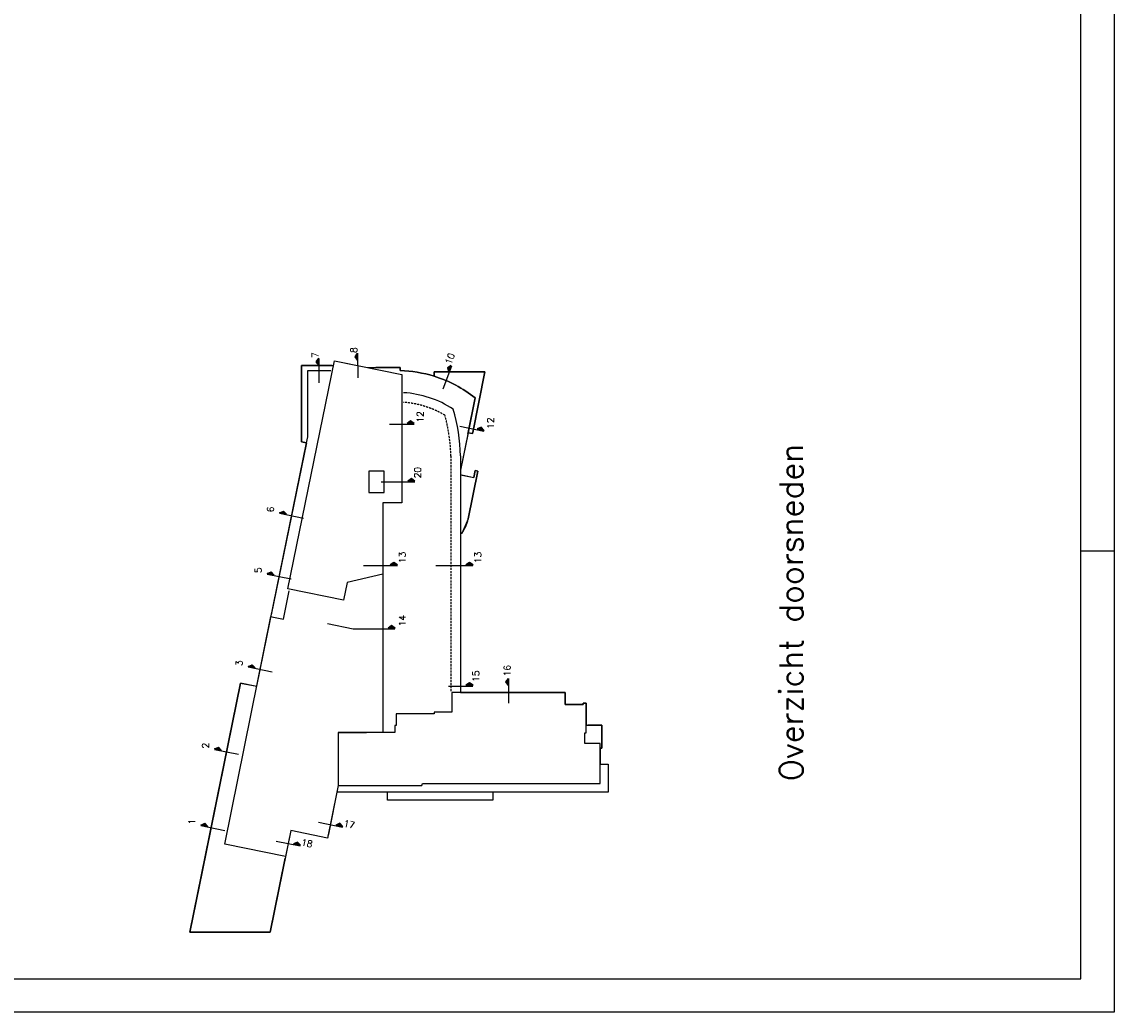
# Model space of a CAD drawing. Extents: x -101594 to 410648, y -2831 to 169921.
# Tile 4 of 31: x -50414 to -17494, y -2831 to 27029. Entities that reach past the tile are written whole.
import ezdxf

# ---------------------------------------------------------------- set-up
doc = ezdxf.new("R2010")
doc.units = 0
doc.header["$LTSCALE"] = 50
doc.header["$MEASUREMENT"] = 0
doc.linetypes.add('HIDDEN', pattern=[9.375, 6.25, -3.125])
doc.layers.get('0').update_dxf_attribs({"linetype": 'CONTINUOUS'})
for name, color, linetype in [('_OMTREKSCHADUW', 2, 'CONTINUOUS'), ('_OMTREKTOT', 2, 'CONTINUOUS'), ('A--L21--', 3, 'CONTINUOUS'), ('A--L27A010_OPPERVL-DAK2E', 1, 'CONTINUOUS'), ('A--L27A1_DAKEN', 1, 'CONTINUOUS'), ('A--L27A2_DAKEN', 2, 'CONTINUOUS'), ('A--L27A4_DAKEN', 4, 'CONTINUOUS'), ('A--L27A8_DAKEN', 8, 'CONTINUOUS'), ('A--L27AC1_DAKEN', 1, 'HIDDEN'), ('A--T01A-70_TEKST', 5, 'CONTINUOUS'), ('AL$8-A3-_DOORSNEDE', 3, 'CONTINUOUS'), ('AT$1A-25_TEKST', 2, 'CONTINUOUS'), ('X--L$2A-_KADER', 7, 'CONTINUOUS')]:
    doc.layers.add(name, color=color, linetype=linetype)
doc.styles.add('HIEMSTRA', font='romans.shx')

# ---------------------------------------------------------------- blocks, each defined once
blk = doc.blocks.new('KAD_A0')
at = {"layer": 'X--L$2A-_KADER', "color": 1}
blk.add_line((-1040, -10), (-1040, 0), dxfattribs=at)
blk.add_lwpolyline([(-1179, -10), (-1179, 831), (10, 831), (10, -10)], close=True, dxfattribs=at)
at = {"layer": 'X--L$2A-_KADER', "color": 4}
blk.add_lwpolyline([(-1169, 0), (0, 0), (0, 821), (-1169, 821)], close=True, dxfattribs=at)
blk = doc.blocks.new('9403PLGR')
at = {"layer": '_OMTREKSCHADUW', "linetype": 'Continuous'}
blk.add_line((-6743, 80115), (-44302, 87791), dxfattribs=at)
at = {"layer": '_OMTREKTOT', "linetype": 'Continuous'}
blk.add_lwpolyline([(40148, 43296), (30852, 45190), (30852, 45190), (30981, 45827), (25365, 46971), (24669, 46971), (24260, 44962), (25290, 44752), (25211, 44360), (18010, 45827), (15810, 46771), (15810, 46971), (-8147, 46971), (-8147, 31233), (-9982, 31233), (-9982, 28513), (-9762, 28513), (-9762, 28073), (-13112, 28073), (-13113, 25672), (-16564, 25672), (-16564, 25920), (-18983, 25920), (-18983, 24758), (-23207, 24758), (-23207, 42123), (-24427, 42123), (-24427, 57963), (-23207, 57963), (-23207, 65600), (-30131, 67010), (-28999, 72568), (-44318, 75689), (-44302, 87791), (-6743, 80115), (-7236, 77689), (29480, 70198), (29632, 70943), (41106, 70943), (41106, 66125), (41838, 65976), (40828, 61019), (40828, 56087), (40351, 56085, -0.0687409), (39517, 50979), (40148, 50979)], format="xyb", close=True, dxfattribs=at)
at = {"layer": 'A--L21--'}
blk.add_lwpolyline([(13837, 58704), (-14183, 58704), (-14183, 65396), (-22207, 65396), (-29521, 66886, -0.0117907), (-30127, 67027), (-28999, 72568), (-32887, 73360), (-31020, 82522), (3275, 75554), (3191, 75145), (3191, 75145), (2891, 73675), (7150, 72811)], format="xyb", dxfattribs=at)
blk.add_lwpolyline([(13837, 58704), (-14183, 58704), (-14183, 65396), (-22207, 65396), (-29521, 66886, -0.0117907), (-30127, 67027), (-28999, 72568), (-32887, 73360), (-31020, 82522), (3275, 75554), (3191, 75145), (3191, 75145), (2891, 73675), (7150, 72811)], format="xyb", dxfattribs=at)
at = {"layer": 'A--L27A010_OPPERVL-DAK2E'}
blk.add_lwpolyline([(-22207, 65396), (-22207, 52803), (-21912, 52723), (-21912, 25920), (-15862, 25920), (-15862, 28263), (-14272, 28263), (-14272, 28073), (-9762, 28073), (-9762, 28513), (-9982, 28513), (-9982, 31233), (-8147, 31233), (-8147, 48268), (-11132, 48268), (-11132, 50968), (-11402, 50968), (-11402, 56693), (-13157, 56693), (-13157, 56893), (-14183, 56893), (-14183, 65396), (-14183, 61129), (-14183, 65396), (-22207, 65396), (-22207, 52803), (-21912, 52723), (-21912, 25920), (-15862, 25920), (-15862, 28263), (-14272, 28263), (-14272, 28073), (-9762, 28073), (-9762, 28513), (-9982, 28513), (-9982, 31233), (-8147, 31233), (-8147, 48268), (-11132, 48268), (-11132, 50968), (-11132, 50968), (-11402, 50968), (-11402, 56693), (-13157, 56693), (-13157, 56893), (-14183, 56893), (-14183, 65396)], close=True, dxfattribs=at)
blk.add_lwpolyline([(-22207, 65396), (-22207, 52803), (-21912, 52723), (-21912, 25920), (-15862, 25920), (-15862, 28263), (-14272, 28263), (-14272, 28073), (-9762, 28073), (-9762, 28513), (-9982, 28513), (-9982, 31233), (-8147, 31233), (-8147, 48268), (-11132, 48268), (-11132, 50968), (-11402, 50968), (-11402, 56693), (-13157, 56693), (-13157, 56893), (-14183, 56893), (-14183, 65396), (-14183, 61129), (-14183, 65396), (-22207, 65396), (-22207, 52803), (-21912, 52723), (-21912, 25920), (-15862, 25920), (-15862, 28263), (-14272, 28263), (-14272, 28073), (-9762, 28073), (-9762, 28513), (-9982, 28513), (-9982, 31233), (-8147, 31233), (-8147, 48268), (-11132, 48268), (-11132, 50968), (-11132, 50968), (-11402, 50968), (-11402, 56693), (-13157, 56693), (-13157, 56893), (-14183, 56893), (-14183, 65396)], close=True, dxfattribs=at)
at = {"layer": 'A--L27A1_DAKEN'}
blk.add_line((40148, 50729), (40148, 43296), dxfattribs=at)
blk.add_line((40148, 50729), (40148, 43296), dxfattribs=at)
for points in [[(30794, 45865), (36229, 44758)], [(30794, 45865), (36229, 44758)], [(40148, 43296), (31044, 45151)], [(40148, 43296), (31044, 45151)]]:
    blk.add_lwpolyline(points, dxfattribs=at)
blk.add_arc((21450, 56550), 18906, 321.4141, 342.86202, dxfattribs=at)
blk.add_arc((21450, 56550), 18906, 321.4141, 342.86202, dxfattribs=at)
at = {"layer": 'A--L27A2_DAKEN'}
for p, q in [((29480, 70198), (3520, 75503)), ((29480, 70198), (3520, 75503)), ((27487, 46971), (-7947, 46971)), ((27487, 46971), (-7947, 46971)), ((24629, 46771), (24260, 44962)), ((24629, 46771), (24260, 44962)), ((18010, 45827), (25211, 44360)), ((18010, 45827), (25211, 44360)), ((25290, 44752), (24260, 44962)), ((25290, 44752), (24260, 44962)), ((25211, 44360), (25290, 44752)), ((25211, 44360), (25290, 44752))]:
    blk.add_line(p, q, dxfattribs=at)
for points in [[(-7191, 77923), (-6743, 80115), (-34966, 85857), (-44302, 87791), (-44318, 75689), (-33132, 73410)], [(-7191, 77923), (-6743, 80115), (-34966, 85857), (-44302, 87791), (-44318, 75689), (-33132, 73410)], [(41106, 66381), (41106, 70943), (29887, 70943), (29632, 70943), (29480, 70198), (30387, 70013), (40356, 70013), (40356, 66533)], [(41106, 66381), (41106, 70943), (29887, 70943), (29632, 70943), (29480, 70198), (30387, 70013), (40356, 70013), (40356, 66533)], [(40351, 56085), (40828, 56087), (40828, 59767)], [(40351, 56085), (40828, 56087), (40828, 59767)], [(30794, 45865), (26592, 46721)], [(30794, 45865), (26592, 46721)]]:
    blk.add_lwpolyline(points, dxfattribs=at)
blk.add_lwpolyline([(40148, 50729), (40148, 50979), (39517, 50979, -0.0938583), (36229, 44758), (30981, 45827), (30852, 45190), (31044, 45151), (40148, 43296)], format="xyb", close=True, dxfattribs=at)
blk.add_lwpolyline([(40148, 50729), (40148, 50979), (39517, 50979, -0.0938583), (36229, 44758), (30981, 45827), (30852, 45190), (31044, 45151), (40148, 43296)], format="xyb", close=True, dxfattribs=at)
for centre, radius, start, end in [((21450, 56550), 18906, 342.86202, 358.59859), ((21450, 56550), 18906, 342.86202, 358.59859), ((21450, 56550), 15606, 327.11305, 356.44493), ((21450, 56550), 15606, 327.11305, 356.44493), ((26436, 76864), 29912, 272.01471, 285.75089), ((26436, 76864), 29912, 272.01471, 285.75089), ((19537, 52419), 6767, 236.57722, 256.96153), ((19537, 52419), 6767, 236.57722, 256.96153)]:
    blk.add_arc(centre, radius, start, end, dxfattribs=at)
at = {"layer": 'A--L27A4_DAKEN'}
for points in [[(20418, 58704), (9687, 58704), (8413, 64055), (5733, 64601), (7440, 72983), (41838, 65976), (39772, 55832), (20418, 55833)], [(20418, 58704), (9687, 58704), (8413, 64055), (5733, 64601), (7440, 72983), (41838, 65976), (39772, 55832), (20418, 55833)], [(21991, 60818), (21991, 58468), (25192, 58468), (25192, 60818)], [(21991, 60818), (21991, 58468), (25192, 58468), (25192, 60818)]]:
    blk.add_lwpolyline(points, close=True, dxfattribs=at)
at = {"layer": 'A--L27A8_DAKEN'}
for points in [[(-23207, 57963), (-23207, 65450)], [(-23207, 57963), (-23207, 65450)], [(-18983, 25670), (-18983, 24758), (-22207, 24758), (-23207, 24758), (-23207, 65396)], [(-18983, 25670), (-18983, 24758), (-22207, 24758), (-23207, 24758), (-23207, 65396)], [(-23457, 42123), (-24427, 42123), (-24427, 57963), (-23457, 57963)], [(-16564, 25795), (-16564, 25673), (-13112, 25672), (-13112, 27823)], [(-16564, 25795), (-16564, 25673), (-13112, 25672), (-13112, 27823)]]:
    blk.add_lwpolyline(points, dxfattribs=at)
at = {"layer": 'A--L27AC1_DAKEN'}
blk.add_line((27487, 48421), (-7947, 48421), dxfattribs=at)
blk.add_line((27487, 48421), (-7947, 48421), dxfattribs=at)
for centre, radius, start, end in [((21450, 56550), 14156, 329.31437, 356.08063), ((21450, 56550), 14156, 329.31437, 356.08063), ((26436, 76864), 28462, 272.01471, 284.62958), ((26436, 76864), 28462, 272.01471, 284.62958)]:
    blk.add_arc(centre, radius, start, end, dxfattribs=at)
at = {"layer": 'AL$8-A3-_DOORSNEDE', "ltscale": 0.1}
for p, q in [((-29002, 82491), (-28265, 86109)), ((-17538, 80427), (-16801, 84045)), ((-5085, 75369), (-4348, 78987)), ((8902, 72513), (9639, 76131)), ((-30574, 74773), (-31311, 71155)), ((18079, 70644), (18816, 74262)), ((-27730, 68405), (-28467, 64787)), ((38510, 68267), (42202, 68280)), ((10968, 61604), (10968, 56495)), ((39270, 62426), (42962, 62439)), ((23592, 58961), (23592, 53852)), ((32282, 57679), (32282, 53986)), ((10968, 50710), (10968, 45125)), ((37599, 49596), (41059, 48308)), ((-7192, 48817), (-7192, 45125)), ((31976, 47088), (31239, 43470)), ((-9764, 39703), (-6072, 39716))]:
    blk.add_line(p, q, dxfattribs=at)
at = {"layer": 'AL$8-A3-_DOORSNEDE'}
for p, q in [((-28366, 85060), (-28151, 86115)), ((-28277, 85231), (-28136, 85924)), ((-28209, 85295), (-28099, 85837)), ((-28173, 86010), (-27966, 85528)), ((-28151, 86115), (-27893, 85513)), ((-28142, 85360), (-28062, 85751)), ((-28074, 85425), (-28025, 85665)), ((-27893, 85513), (-28366, 85060)), ((-27966, 85528), (-28345, 85166)), ((-28007, 85490), (-27988, 85579)), ((-16902, 82997), (-16687, 84052)), ((-16708, 83946), (-16502, 83465)), ((-16687, 84052), (-16428, 83450)), ((-16428, 83450), (-16902, 82997)), ((-16502, 83465), (-16880, 83102)), ((-16812, 83167), (-16671, 83860)), ((-16745, 83232), (-16634, 83774)), ((-16677, 83297), (-16598, 83688)), ((-16610, 83361), (-16561, 83602)), ((-16542, 83426), (-16524, 83516)), ((-4450, 77938), (-4235, 78993)), ((-3976, 78391), (-4450, 77938)), ((-4050, 78406), (-4428, 78044)), ((-4360, 78109), (-4219, 78801)), ((-4293, 78173), (-4182, 78715)), ((-4256, 78887), (-4050, 78406)), ((-4235, 78993), (-3976, 78391)), ((-4225, 78238), (-4145, 78629)), ((-4157, 78303), (-4108, 78543)), ((-4090, 78368), (-4072, 78457)), ((9537, 75082), (9752, 76137)), ((9627, 75253), (9768, 75945)), ((9694, 75317), (9805, 75859)), ((9731, 76031), (9937, 75550)), ((9752, 76137), (10011, 75535)), ((9762, 75382), (9842, 75773)), ((10011, 75535), (9537, 75082)), ((9937, 75550), (9559, 75188)), ((9830, 75447), (9879, 75687)), ((9897, 75512), (9915, 75601)), ((18715, 73213), (18930, 74268)), ((18804, 73384), (18946, 74076)), ((18909, 74162), (19115, 73681)), ((18930, 74268), (19189, 73666)), ((19189, 73666), (18715, 73213)), ((19115, 73681), (18737, 73319)), ((18872, 73448), (18982, 73990)), ((18940, 73513), (19019, 73904)), ((19007, 73578), (19056, 73818)), ((19075, 73643), (19093, 73732)), ((-30994, 72160), (-31209, 71104)), ((-31209, 71104), (-30736, 71557)), ((-31188, 71210), (-30809, 71572)), ((-30979, 71968), (-31120, 71275)), ((-30942, 71882), (-31052, 71340)), ((-30809, 71572), (-31016, 72054)), ((-30736, 71557), (-30994, 72160)), ((-30905, 71796), (-30985, 71404)), ((-30868, 71710), (-30917, 71469)), ((-30831, 71624), (-30849, 71534)), ((41691, 68762), (41154, 68386)), ((41154, 68386), (42231, 68390)), ((41692, 68687), (41262, 68387)), ((41339, 68440), (42046, 68443)), ((41416, 68494), (41969, 68496)), ((41493, 68548), (41892, 68549)), ((41569, 68601), (41815, 68602)), ((41646, 68655), (41738, 68655)), ((42231, 68390), (41691, 68762)), ((42123, 68390), (41692, 68687)), ((-28150, 65792), (-28365, 64736)), ((-28365, 64736), (-27892, 65190)), ((-28344, 64842), (-27965, 65205)), ((-28135, 65600), (-28276, 64907)), ((-28098, 65514), (-28208, 64972)), ((-27965, 65205), (-28172, 65686)), ((-27892, 65190), (-28150, 65792)), ((-28061, 65428), (-28141, 65037)), ((-28024, 65342), (-28073, 65101)), ((-27987, 65256), (-28006, 65166)), ((42451, 62921), (41914, 62546)), ((41914, 62546), (42991, 62550)), ((42452, 62846), (42022, 62546)), ((42099, 62600), (42806, 62602)), ((42176, 62653), (42729, 62655)), ((42253, 62707), (42652, 62708)), ((42329, 62761), (42575, 62762)), ((42406, 62814), (42498, 62815)), ((42991, 62550), (42451, 62921)), ((42883, 62549), (42452, 62846)), ((1920, 57367), (1547, 57906)), ((1547, 57906), (1547, 56829)), ((1845, 57367), (1547, 57798)), ((1600, 57721), (1600, 57014)), ((1653, 57644), (1653, 57091)), ((1547, 56829), (1920, 57367)), ((1547, 56937), (1845, 57367)), ((1707, 57567), (1707, 57168)), ((1760, 57490), (1760, 57244)), ((1813, 57413), (1813, 57321)), ((11451, 57033), (11078, 57572)), ((11078, 57572), (11078, 56495)), ((11376, 57033), (11078, 57464)), ((11078, 56495), (11451, 57033)), ((11078, 56603), (11376, 57033)), ((11131, 57387), (11131, 56680)), ((11185, 57310), (11185, 56757)), ((11238, 57233), (11238, 56834)), ((11291, 57156), (11291, 56910)), ((11345, 57079), (11345, 56987)), ((24075, 54391), (23702, 54929)), ((23702, 54929), (23702, 53852)), ((24000, 54391), (23702, 54821)), ((23702, 53852), (24075, 54391)), ((23702, 53960), (24000, 54391)), ((23755, 54744), (23755, 54037)), ((23808, 54667), (23808, 54114)), ((23862, 54590), (23862, 54191)), ((23915, 54513), (23915, 54268)), ((23968, 54436), (23968, 54345)), ((32766, 54496), (32392, 55034)), ((32392, 55034), (32392, 53957)), ((32691, 54496), (32392, 54926)), ((32392, 53957), (32766, 54496)), ((32392, 54065), (32691, 54496)), ((32446, 54849), (32446, 54142)), ((32499, 54772), (32499, 54219)), ((32552, 54695), (32552, 54296)), ((32606, 54618), (32606, 54373)), ((32659, 54541), (32659, 54450)), ((40751, 48939), (40116, 48777)), ((40116, 48777), (41125, 48401)), ((40725, 48868), (40217, 48739)), ((40308, 48762), (40971, 48515)), ((40399, 48785), (40917, 48592)), ((40489, 48808), (40864, 48669)), ((40580, 48831), (40810, 48746)), ((40671, 48855), (40757, 48823)), ((41024, 48438), (40725, 48868)), ((41125, 48401), (40751, 48939)), ((-6709, 45634), (-7082, 46173)), ((-7082, 46173), (-7082, 45096)), ((11451, 45634), (11078, 46173)), ((11078, 46173), (11078, 45096)), ((-6784, 45634), (-7082, 46065)), ((-7082, 45096), (-6709, 45634)), ((-7082, 45204), (-6784, 45634)), ((-7029, 45988), (-7029, 45281)), ((-6975, 45911), (-6975, 45358)), ((-6922, 45834), (-6922, 45435)), ((-6869, 45757), (-6869, 45511)), ((-6815, 45680), (-6815, 45588)), ((11376, 45634), (11078, 46065)), ((11078, 45096), (11451, 45634)), ((11078, 45204), (11376, 45634)), ((11131, 45988), (11131, 45281)), ((11185, 45911), (11185, 45358)), ((11238, 45834), (11238, 45435)), ((11291, 45757), (11291, 45511)), ((11345, 45680), (11345, 45588)), ((31556, 44474), (31341, 43419)), ((31814, 43872), (31556, 44474)), ((31341, 43419), (31814, 43872)), ((31363, 43525), (31741, 43887)), ((31571, 44282), (31430, 43589)), ((31608, 44196), (31498, 43654)), ((31741, 43887), (31534, 44368)), ((31645, 44110), (31565, 43719)), ((31682, 44024), (31633, 43784)), ((31719, 43938), (31701, 43848)), ((-6583, 40198), (-7120, 39822)), ((-7120, 39822), (-6043, 39826)), ((-6583, 40123), (-7012, 39823)), ((-6935, 39876), (-6228, 39879)), ((-6859, 39930), (-6305, 39932)), ((-6782, 39984), (-6383, 39985)), ((-6705, 40037), (-6460, 40038)), ((-6628, 40091), (-6537, 40091)), ((-6043, 39826), (-6583, 40198)), ((-6151, 39826), (-6583, 40123))]:
    blk.add_line(p, q, dxfattribs=at)
at = {"layer": 'AL$8-A3-_DOORSNEDE', "ltscale": 0.1}
blk.add_lwpolyline([(2226, 67044), (1436, 63174), (1436, 56858)], dxfattribs=at)
at = {"layer": 'AT$1A-25_TEKST', "style": 'HIEMSTRA'}
for s, p in [('1', (-28075, 86959)), ('2', (-16610, 84896)), ('3', (-4158, 79837)), ('5', (9829, 76981)), ('6', (19007, 75112)), ('14', (1794, 55252)), ('13', (11325, 55252)), ('20', (24128, 52941)), ('12', (32523, 52559)), ('15', (-6563, 44164)), ('13', (11325, 43853)), ('12', (31580, 41941))]:
    blk.add_text(s, height=1000, dxfattribs=at).set_placement(p)
for s, rotation, p in [('18', 258.48629, (-31203, 71063)), ('7', 0.20629, (42270, 68405)), ('17', 258.48629, (-28359, 64695)), ('8', 0.20629, (43030, 62564)), ('10', 339.58247, (41167, 48400)), ('16', 0.20629, (-5732, 39452))]:
    blk.add_text(s, height=1000, rotation=rotation, dxfattribs=at).set_placement(p)

msp = doc.modelspace()

# ---------------------------------------------------------------- block references
at = {"rotation": 90}
for name, p, xscale, yscale, zscale in [('KAD_A0', (-18494.2, 115068.8), 100, 100, 100), ('9403PLGR', (-27796.5, 8441.5), 0.2, 0.2, 0.2)]:
    msp.add_blockref(name, p, dxfattribs=dict(at, xscale=xscale, yscale=yscale, zscale=zscale))

# ---------------------------------------------------------------- texts
at = {"layer": 'A--T01A-70_TEKST', "style": 'HIEMSTRA'}
msp.add_text('Overzicht doorsneden', height=700, rotation=90, dxfattribs=at).set_placement((-26876.4, 4136.5))

doc.saveas('drawing.dxf')
